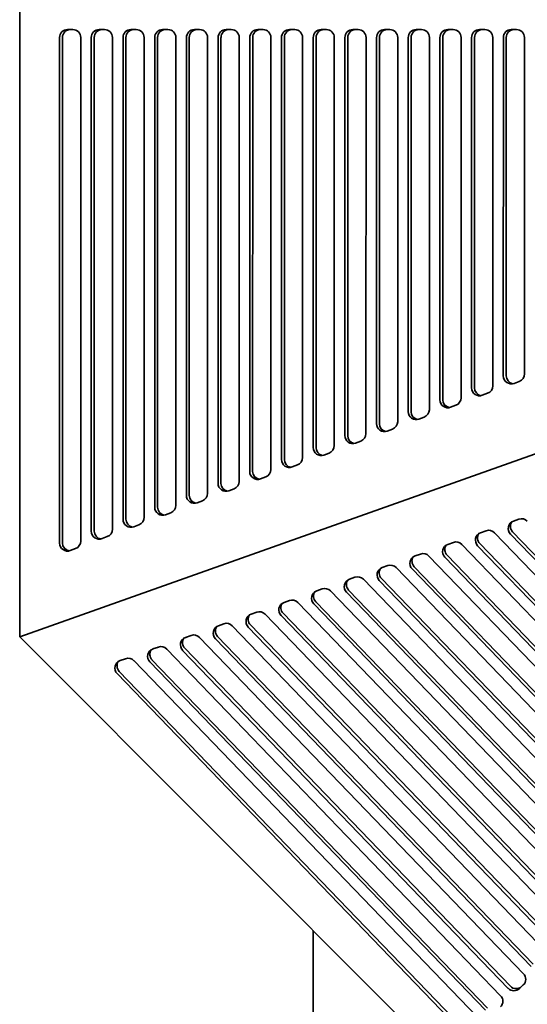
# Model space of a CAD drawing. Header units: millimetres. Extents: x 279 to 1400, y 31 to 1157.
# Tile 2 of 15: x 279 to 471, y 226 to 597. Entities that reach past the tile are written whole.
import ezdxf

# ---------------------------------------------------------------- set-up
doc = ezdxf.new("R2010")
doc.units = ezdxf.units.MM
doc.header["$LTSCALE"] = 4
doc.layers.add('Krawędzie widoczne(ISO)', color=7, linetype='Continuous', lineweight=35, true_color=0x262659)

msp = doc.modelspace()

# ---------------------------------------------------------------- linework, layer by layer
at = {"layer": 'Krawędzie widoczne(ISO)'}
for p, q in [((279.5, 364.34), (279.5, 828.67)), ((297.51, 592.78), (299.5, 592.78)), ((309.44, 592.78), (311.43, 592.78)), ((321.37, 592.78), (323.36, 592.78)), ((333.31, 592.78), (335.3, 592.78)), ((345.24, 592.78), (347.23, 592.78)), ((357.17, 592.78), (359.15, 592.78)), ((369.09, 592.78), (371.08, 592.78)), ((381.02, 592.78), (383.01, 592.78)), ((392.95, 592.78), (394.94, 592.78)), ((404.88, 592.78), (406.87, 592.78)), ((416.81, 592.78), (418.79, 592.78)), ((428.73, 592.78), (430.72, 592.78)), ((440.66, 592.78), (442.65, 592.78)), ((452.59, 592.78), (454.58, 592.78)), ((464.52, 592.78), (466.51, 592.78)), ((294.53, 399.62), (294.53, 589.78)), ((295.62, 399.62), (295.62, 589.78)), ((302.48, 589.78), (302.48, 400.37)), ((306.46, 404.11), (306.46, 589.78)), ((307.55, 404.11), (307.55, 589.78)), ((314.41, 589.78), (314.41, 404.86)), ((318.39, 408.6), (318.39, 589.78)), ((319.48, 408.6), (319.48, 589.78)), ((326.34, 589.78), (326.34, 409.35)), ((330.32, 413.1), (330.33, 589.79)), ((331.41, 413.1), (331.42, 589.79)), ((338.28, 589.78), (338.27, 413.84)), ((342.24, 417.59), (342.26, 589.78)), ((343.33, 417.59), (343.35, 589.78)), ((350.21, 589.78), (350.2, 418.34)), ((354.17, 422.08), (354.18, 589.79)), ((355.26, 422.08), (355.27, 589.79)), ((362.14, 589.78), (362.12, 422.83)), ((366.1, 426.57), (366.11, 589.78)), ((367.19, 426.57), (367.2, 589.78)), ((374.06, 589.78), (374.05, 427.32)), ((378.03, 431.07), (378.04, 589.79)), ((379.12, 431.07), (379.13, 589.79)), ((385.99, 589.78), (385.98, 431.82)), ((389.96, 435.56), (389.97, 589.78)), ((391.05, 435.56), (391.06, 589.78)), ((397.92, 589.78), (397.91, 436.31)), ((401.89, 440.05), (401.9, 589.79)), ((402.98, 440.05), (402.99, 589.79)), ((409.85, 589.78), (409.84, 440.8)), ((413.81, 444.54), (413.82, 589.78)), ((414.91, 444.54), (414.91, 589.78)), ((421.78, 589.78), (421.77, 445.29)), ((425.74, 449.04), (425.75, 589.79)), ((426.83, 449.04), (426.84, 589.79)), ((433.7, 589.78), (433.7, 449.79)), ((437.67, 453.53), (437.68, 589.78)), ((438.76, 453.53), (438.77, 589.78)), ((445.63, 589.78), (445.62, 454.28)), ((449.6, 458.02), (449.61, 589.79)), ((450.69, 458.02), (450.7, 589.79)), ((457.56, 589.78), (457.55, 458.77)), ((461.53, 462.52), (461.54, 589.78)), ((462.62, 462.52), (462.63, 589.78)), ((469.49, 589.78), (469.48, 463.26)), ((279.5, 364.34), (747.24, 530.22)), ((467.54, 460.45), (465.56, 459.71)), ((455.62, 455.96), (453.63, 455.21)), ((443.69, 451.47), (441.7, 450.72)), ((431.76, 446.98), (429.77, 446.23)), ((419.83, 442.48), (417.84, 441.74)), ((407.9, 437.99), (405.91, 437.24)), ((395.97, 433.5), (393.99, 432.75)), ((384.05, 429.01), (382.06, 428.26)), ((372.12, 424.51), (370.13, 423.76)), ((360.19, 420.02), (358.2, 419.27)), ((348.26, 415.53), (346.27, 414.78)), ((336.33, 411.03), (334.34, 410.29)), ((465.35, 407.91), (467.4, 408.63)), ((324.4, 406.54), (322.41, 405.79)), ((453, 403.53), (455.06, 404.26)), ((550.03, 315.62), (465.02, 403.82)), ((312.47, 402.05), (310.49, 401.3)), ((458.22, 403.51), (546.36, 312.06)), ((549.22, 314.82), (464.21, 403.02)), ((300.55, 397.56), (298.56, 396.81)), ((440.66, 399.15), (442.72, 399.88)), ((445.88, 399.13), (537.78, 303.79)), ((540.64, 306.55), (451.87, 398.64)), ((541.44, 307.35), (452.68, 399.45)), ((428.32, 394.78), (430.38, 395.51)), ((433.54, 394.76), (529.19, 295.52)), ((532.05, 298.28), (439.53, 394.27)), ((532.86, 299.08), (440.34, 395.07)), ((415.98, 390.4), (418.04, 391.13)), ((421.2, 390.38), (520.6, 287.25)), ((523.47, 290.01), (427.19, 389.89)), ((524.27, 290.81), (428, 390.7)), ((403.64, 386.03), (405.7, 386.76)), ((408.86, 386), (512.02, 278.98)), ((514.88, 281.73), (414.85, 385.52)), ((515.69, 282.54), (415.66, 386.32)), ((391.3, 381.65), (393.36, 382.38)), ((396.52, 381.63), (503.43, 270.71)), ((507.1, 274.27), (403.31, 381.94)), ((378.99, 377.29), (381.05, 378.02)), ((506.29, 273.46), (402.51, 381.14)), ((384.21, 377.27), (494.87, 262.46)), ((497.71, 265.19), (390.17, 376.76)), ((498.51, 266), (390.97, 377.57)), ((366.65, 372.91), (368.71, 373.64)), ((371.87, 372.89), (486.29, 254.19)), ((489.15, 256.94), (377.86, 372.4)), ((489.95, 257.75), (378.67, 373.2)), ((354.31, 368.54), (356.37, 369.26)), ((359.53, 368.51), (477.7, 245.91)), ((480.56, 248.67), (365.52, 368.02)), ((481.37, 249.48), (366.33, 368.83)), ((607.83, 36.01), (279.5, 364.34)), ((341.97, 364.16), (344.03, 364.89)), ((347.19, 364.14), (469.11, 237.64)), ((471.98, 240.4), (353.18, 363.65)), ((472.78, 241.2), (353.99, 364.45)), ((329.63, 359.78), (331.69, 360.51)), ((334.85, 359.76), (460.53, 229.37)), ((463.39, 232.13), (340.84, 359.27)), ((464.19, 232.93), (341.65, 360.08)), ((317.29, 355.41), (319.35, 356.14)), ((455.61, 224.66), (329.3, 355.7)), ((322.51, 355.39), (451.94, 221.1)), ((454.8, 223.86), (328.5, 354.9)), ((446.22, 215.58), (316.16, 350.52)), ((447.02, 216.39), (316.96, 351.33)), ((390, 253.84), (390, 151.51)), ((469.05, 233.41), (467.62, 232.04)), ((469.29, 233.68), (468.42, 232.84))]:
    msp.add_line(p, q, dxfattribs=at)
for centre, major_axis, ratio, start_param, end_param in [((297.51, 589.78), (0, 3), 0.994037, 0, 1.570796), ((298.6, 589.78), (0, 3), 0.994037, 0, 1.570796), ((299.5, 589.78), (0, 3), 0.994037, 4.712389, 6.283185), ((309.44, 589.78), (0, 3), 0.994037, 0, 1.570796), ((310.53, 589.78), (0, 3), 0.994037, 0, 1.570796), ((311.43, 589.78), (0, 3), 0.994037, 4.712389, 6.283185), ((321.37, 589.78), (0, 3), 0.994037, 0, 1.570796), ((322.46, 589.78), (0, 3), 0.994037, 0, 1.570796), ((323.36, 589.78), (0, 3), 0.994037, 4.712389, 6.283185), ((333.31, 589.78), (0, 3), 0.994037, 6.283122, 7.853919), ((334.4, 589.78), (0, 3), 0.994037, 0.00672, 1.570733), ((335.3, 589.78), (0, 3), 0.994037, 4.712326, 6.283122), ((345.24, 589.78), (0, 3), 0.994037, 6.283122, 7.853919), ((346.33, 589.78), (0, 3), 0.994037, 0.00672, 1.570733), ((347.23, 589.78), (0, 3), 0.994037, 4.712326, 6.283122), ((357.17, 589.78), (0, 3), 0.994037, 6.283122, 7.853919), ((358.26, 589.78), (0, 3), 0.994037, 0.00672, 1.570733), ((359.15, 589.78), (0, 3), 0.994037, 4.712326, 6.283122), ((369.09, 589.78), (0, 3), 0.994037, 6.283122, 7.853919), ((370.18, 589.78), (0, 3), 0.994037, 0.00672, 1.570733), ((371.08, 589.78), (0, 3), 0.994037, 4.712326, 6.283122), ((381.02, 589.78), (0, 3), 0.994037, 6.283122, 7.853919), ((382.11, 589.78), (0, 3), 0.994037, 0.00672, 1.570733), ((383.01, 589.78), (0, 3), 0.994037, 4.712326, 6.283122), ((392.95, 589.78), (0, 3), 0.994037, 6.283122, 7.853919), ((394.04, 589.78), (0, 3), 0.994037, 0.00672, 1.570733), ((394.94, 589.78), (0, 3), 0.994037, 4.712326, 6.283122), ((404.88, 589.78), (0, 3), 0.994037, 6.283122, 7.853919), ((405.97, 589.78), (0, 3), 0.994037, 0.00672, 1.570733), ((406.87, 589.78), (0, 3), 0.994037, 4.712326, 6.283122), ((416.81, 589.78), (0, 3), 0.994037, 6.283122, 7.853919), ((417.9, 589.78), (0, 3), 0.994037, 0.00672, 1.570733), ((418.79, 589.78), (0, 3), 0.994037, 4.712326, 6.283122), ((428.73, 589.78), (0, 3), 0.994037, 6.283122, 7.853919), ((429.82, 589.78), (0, 3), 0.994037, 0.00672, 1.570733), ((430.72, 589.78), (0, 3), 0.994037, 4.712326, 6.283122), ((440.66, 589.78), (0, 3), 0.994037, 6.283122, 7.853919), ((441.75, 589.78), (0, 3), 0.994037, 0.00672, 1.570733), ((442.65, 589.78), (0, 3), 0.994037, 4.712326, 6.283122), ((452.59, 589.78), (0, 3), 0.994037, 6.283122, 7.853919), ((453.68, 589.78), (0, 3), 0.994037, 0.00672, 1.570733), ((454.58, 589.78), (0, 3), 0.994037, 4.712326, 6.283122), ((464.52, 589.78), (0, 3), 0.994037, 6.283122, 7.853919), ((465.61, 589.78), (0, 3), 0.994037, 0.00672, 1.570733), ((466.51, 589.78), (0, 3), 0.994037, 4.712326, 6.283122), ((466.5, 463.26), (0, -3), 0.994037, 0.358184, 1.570733), ((464.51, 462.52), (0, -3), 0.994037, 4.712326, 6.641369), ((465.6, 462.52), (0, -3), 0.994037, 4.712326, 6.099324), ((452.58, 458.02), (0, -3), 0.994037, 4.712326, 6.641369), ((453.67, 458.02), (0, -3), 0.994037, 4.712326, 6.099324), ((454.57, 458.77), (0, -3), 0.994037, 0.358184, 1.570733), ((440.65, 453.53), (0, -3), 0.994037, 4.712326, 6.641369), ((441.74, 453.53), (0, -3), 0.994037, 4.712326, 6.099324), ((442.64, 454.28), (0, -3), 0.994037, 0.358184, 1.570733), ((428.73, 449.04), (0, -3), 0.994037, 4.712326, 6.641369), ((429.82, 449.04), (0, -3), 0.994037, 4.712326, 6.099324), ((430.71, 449.79), (0, -3), 0.994037, 0.358184, 1.570733), ((416.8, 444.54), (0, -3), 0.994037, 4.712326, 6.641369), ((417.89, 444.54), (0, -3), 0.994037, 4.712326, 6.099324), ((418.79, 445.29), (0, -3), 0.994037, 0.358184, 1.570733), ((406.86, 440.8), (0, -3), 0.994037, 0.358184, 1.570733), ((404.87, 440.05), (0, -3), 0.994037, 4.712326, 6.641369), ((405.96, 440.05), (0, -3), 0.994037, 4.712326, 6.099324), ((392.94, 435.56), (0, -3), 0.994037, 4.712326, 6.641369), ((394.03, 435.56), (0, -3), 0.994037, 4.712326, 6.099324), ((394.93, 436.31), (0, -3), 0.994037, 0.358184, 1.570733), ((381.01, 431.07), (0, -3), 0.994037, 4.712326, 6.641369), ((382.1, 431.07), (0, -3), 0.994037, 4.712326, 6.099324), ((383, 431.82), (0, -3), 0.994037, 0.358184, 1.570733), ((369.08, 426.57), (0, -3), 0.994037, 4.712326, 6.641369), ((370.17, 426.57), (0, -3), 0.994037, 4.712326, 6.099324), ((371.07, 427.32), (0, -3), 0.994037, 0.358184, 1.570733), ((359.14, 422.83), (0, -3), 0.994037, 0.358184, 1.570733), ((357.15, 422.08), (0, -3), 0.994037, 4.712326, 6.641369), ((358.24, 422.08), (0, -3), 0.994037, 4.712326, 6.099324), ((345.23, 417.59), (0, -3), 0.994037, 4.712326, 6.641369), ((346.32, 417.59), (0, -3), 0.994037, 4.712326, 6.099324), ((347.21, 418.34), (0, -3), 0.994037, 0.358184, 1.570733), ((333.3, 413.1), (0, -3), 0.994037, 4.712326, 6.641369), ((334.39, 413.1), (0, -3), 0.994037, 4.712326, 6.099324), ((335.29, 413.84), (0, -3), 0.994037, 0.358184, 1.570733), ((321.37, 408.6), (0, -3), 0.994037, 4.712389, 6.641369), ((322.46, 408.6), (0, -3), 0.994037, 4.712389, 6.099324), ((323.36, 409.35), (0, -3), 0.994037, 0.358184, 1.570796), ((466.36, 405.09), (-2.12, 2.12), 0.993506, 5.841061, 7.835457), ((467.17, 405.89), (-2.12, 2.12), 0.993506, 0.192044, 1.552272), ((468.42, 405.82), (2.12, -2.12), 0.993506, 1.552272, 2.699469), ((309.44, 404.11), (0, -3), 0.994037, 4.712389, 6.641369), ((310.53, 404.11), (0, -3), 0.994037, 4.712389, 6.099324), ((311.43, 404.86), (0, -3), 0.994037, 0.358184, 1.570796), ((456.08, 401.44), (2.12, -2.12), 0.993506, 1.552272, 2.699469), ((299.5, 400.37), (0, -3), 0.994037, 0.358184, 1.570796), ((443.74, 397.06), (2.12, -2.12), 0.993506, 1.552272, 2.699469), ((454.02, 400.71), (-2.12, 2.12), 0.993506, 5.841061, 7.835457), ((454.82, 401.51), (-2.12, 2.12), 0.993506, 0.192044, 1.552272), ((297.51, 399.62), (0, -3), 0.994037, 4.712389, 6.641369), ((298.6, 399.62), (0, -3), 0.994037, 4.712389, 6.099324), ((441.68, 396.33), (-2.12, 2.12), 0.993506, 5.841061, 7.835457), ((442.48, 397.14), (-2.12, 2.12), 0.993506, 0.192044, 1.552272), ((429.34, 391.96), (-2.12, 2.12), 0.993506, 5.841061, 7.835457), ((430.14, 392.76), (-2.12, 2.12), 0.993506, 0.192044, 1.552272), ((431.4, 392.69), (2.12, -2.12), 0.993506, 1.552272, 2.699469), ((417, 387.58), (-2.12, 2.12), 0.993506, 5.841061, 7.835457), ((417.8, 388.39), (-2.12, 2.12), 0.993506, 0.192044, 1.552272), ((419.05, 388.31), (2.12, -2.12), 0.993506, 1.552272, 2.699469), ((404.66, 383.21), (-2.12, 2.12), 0.993506, 5.841061, 7.835457), ((405.46, 384.01), (-2.12, 2.12), 0.993506, 0.192044, 1.552272), ((406.71, 383.94), (2.12, -2.12), 0.993506, 1.552272, 2.699469), ((392.32, 378.83), (-2.12, 2.12), 0.993506, 5.841061, 7.835457), ((394.37, 379.56), (2.12, -2.12), 0.993506, 1.552272, 2.699469), ((382.07, 375.2), (2.12, -2.12), 0.993506, 1.552272, 2.699469), ((393.12, 379.64), (-2.12, 2.12), 0.993506, 0.192044, 1.552272), ((380.01, 374.47), (-2.12, 2.12), 0.993506, 5.841061, 7.835457), ((380.81, 375.27), (-2.12, 2.12), 0.993506, 0.192044, 1.552272), ((367.67, 370.09), (-2.12, 2.12), 0.993506, 5.841061, 7.835457), ((368.47, 370.9), (-2.12, 2.12), 0.993506, 0.192044, 1.552272), ((369.73, 370.82), (2.12, -2.12), 0.993506, 1.552272, 2.699469), ((355.33, 365.72), (-2.12, 2.12), 0.993506, 5.841061, 7.835457), ((356.13, 366.52), (-2.12, 2.12), 0.993506, 0.192044, 1.552272), ((357.39, 366.45), (2.12, -2.12), 0.993506, 1.552272, 2.699469), ((342.99, 361.34), (-2.12, 2.12), 0.993506, 5.841061, 7.835457), ((343.79, 362.15), (-2.12, 2.12), 0.993506, 0.192044, 1.552272), ((345.04, 362.07), (2.12, -2.12), 0.993506, 1.552272, 2.699469), ((330.65, 356.96), (-2.12, 2.12), 0.993506, 5.841061, 7.835457), ((331.45, 357.77), (-2.12, 2.12), 0.993506, 0.192044, 1.552272), ((332.7, 357.69), (2.12, -2.12), 0.993506, 1.552272, 2.699469), ((320.36, 353.32), (2.12, -2.12), 0.993506, 1.552272, 2.699469), ((318.31, 352.59), (-2.12, 2.12), 0.993506, 5.841061, 7.835457), ((319.11, 353.39), (-2.12, 2.12), 0.993506, 0.192044, 1.552272), ((466.97, 235.57), (2.12, -2.12), 0.993506, 6.264661, 7.835457), ((465.54, 234.2), (2.12, -2.12), 0.993506, 4.693865, 6.264661), ((466.34, 235), (2.12, -2.12), 0.993506, 4.693865, 6.264661), ((458.38, 227.3), (2.12, -2.12), 0.993506, 6.264661, 7.835457)]:
    msp.add_ellipse(centre, major_axis=major_axis, ratio=ratio, start_param=start_param, end_param=end_param, dxfattribs=at)

doc.saveas('drawing.dxf')
